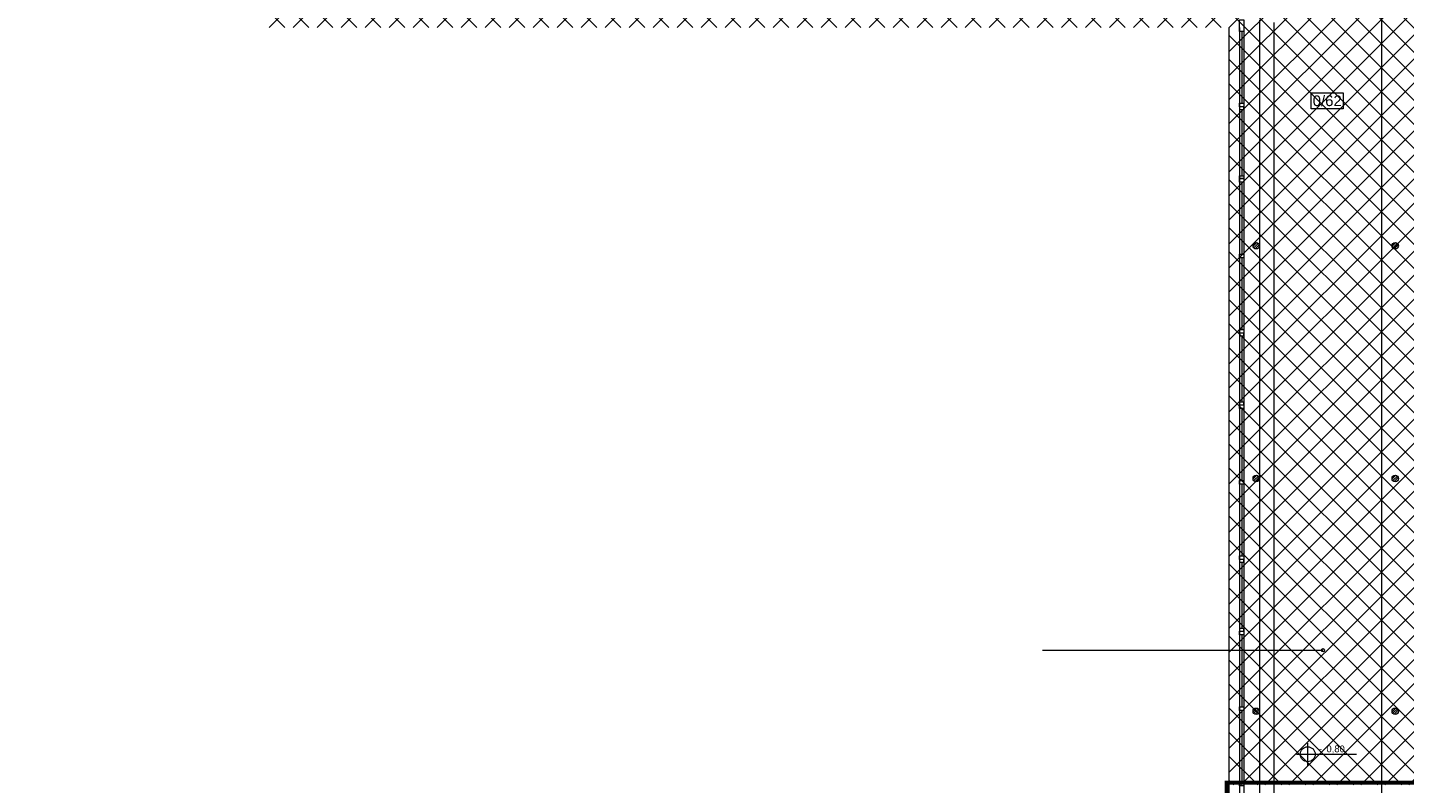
# Model space of a CAD drawing. Header units: millimetres. Extents: x 167773 to 185035, y -114105 to -66770.
# Tile 25 of 114: x 170854 to 173430, y -95698 to -94285. Entities that reach past the tile are written whole.
import ezdxf
from ezdxf.enums import TextEntityAlignment as Align

# ---------------------------------------------------------------- set-up
doc = ezdxf.new("R2010")
doc.units = ezdxf.units.MM
doc.linetypes.add('ACAD_ISO03W100', pattern=[30, 12, -18])
doc.linetypes.add('DASHED', pattern=[0.75, 0.5, -0.25])
doc.layers.get('0').update_dxf_attribs({"lineweight": 9})
doc.layers.add('!zakres', color=7, linetype='ACAD_ISO03W100', lineweight=60, true_color=0x8a14ff)
for name, color, linetype, lineweight in [('a-op_leader', 9, 'Continuous', 9), ('a-op_text', 7, 'Continuous', 9), ('b-okna', 6, 'Continuous', 9), ('b-widokowa', 7, 'Continuous', 9), ('b-ściany', 2, 'Continuous', 9), ('h-hatch', 8, 'Continuous', 9), ('opis text', 7, 'Continuous', 9)]:
    doc.layers.add(name, color=color, linetype=linetype, lineweight=lineweight)
doc.styles.add('PPAB_100', font='arial.ttf', dxfattribs={"height": 18})
doc.styles.add('PPAB_50', font='arial.ttf', dxfattribs={"height": 8})

# ---------------------------------------------------------------- blocks, each defined once
blk = doc.blocks.new('kotapozioma')
for p, q in [((49330.1, 104.4), (49330.1, 134.4)), ((49315.1, 119.4), (49395.1, 119.4))]:
    blk.add_line(p, q)
blk.add_circle((49330.1, 119.4), 10)
at = {"layer": 'opis text', "style": 'PPAB_50'}
for tag, p in [('ZNAK', (49345.1, 119.4)), ('WARTOSC', (49355.1, 119.4))]:
    blk.add_attdef(tag, text='', height=9, dxfattribs=at).set_placement(p, align=Align.BOTTOM_LEFT)

msp = doc.modelspace()

# ---------------------------------------------------------------- hatches: boundary and pattern name
at = {"layer": 'h-hatch'}
h = msp.add_hatch(dxfattribs=at)
h.set_pattern_fill('NET', color=256, scale=10, angle=45, style=0)
h.paths.add_polyline_path([(173101.4, -95700.4), (173459.4, -95700.4), (173459.4, -92763.9), (173457.4, -92763.9), (173457.4, -92319.9), (173187.4, -92319.9), (173187.4, -92304.9), (173133.4, -92304.9), (173133.4, -92301.9), (171357.4, -92301.9), (171357.4, -92304.9), (171303.4, -92304.9), (171303.4, -94284.9), (173101.4, -94284.9)])
h = msp.add_hatch(dxfattribs=at)
h.set_pattern_fill('ANSI31', color=256, style=0)
h.set_pattern_definition([(45, (15004, 1305), (-2.24506403, 2.24506403), [])])
h.paths.add_polyline_path([(173146.4, -94692.9, 1), (173158.4, -94692.9, 1)])
h = msp.add_hatch(dxfattribs=at)
h.set_pattern_fill('ANSI31', color=256, style=0)
h.set_pattern_definition([(45, (15264, 1305), (-2.24506403, 2.24506403), [])])
h.paths.add_polyline_path([(173406.4, -94692.9, 1), (173418.4, -94692.9, 1)])
h = msp.add_hatch(dxfattribs=at)
h.set_pattern_fill('ANSI31', color=256, style=0)
h.set_pattern_definition([(45, (15004, 870), (-2.24506403, 2.24506403), [])])
h.paths.add_polyline_path([(173146.4, -95127.9, 1), (173158.4, -95127.9, 1)])
h = msp.add_hatch(dxfattribs=at)
h.set_pattern_fill('ANSI31', color=256, style=0)
h.set_pattern_definition([(45, (15264, 870), (-2.24506403, 2.24506403), [])])
h.paths.add_polyline_path([(173406.4, -95127.9, 1), (173418.4, -95127.9, 1)])
h = msp.add_hatch(dxfattribs=at)
h.set_pattern_fill('ANSI31', color=256, style=0)
h.set_pattern_definition([(45, (15004, 435), (-2.24506403, 2.24506403), [])])
h.paths.add_polyline_path([(173146.4, -95562.9, 1), (173158.4, -95562.9, 1)])
h = msp.add_hatch(dxfattribs=at)
h.set_pattern_fill('ANSI31', color=256, style=0)
h.set_pattern_definition([(45, (15264, 435), (-2.24506403, 2.24506403), [])])
h.paths.add_polyline_path([(173406.4, -95562.9, 1), (173418.4, -95562.9, 1)])

# ---------------------------------------------------------------- linework, layer by layer
at = {"layer": '!zakres', "linetype": 'DASHED', "ltscale": 60, "const_width": 8, "flags": 128}
msp.add_lwpolyline([(173461.4, -95696.4), (173461.4, -96122.9), (176925.4, -96122.9), (176925.4, -96135.9), (176933.3, -96135.9), (177842.5, -92664.9), (177043.7, -92664.9), (177043.7, -92678.9), (176845.7, -92678.9), (176845.7, -92312.9), (176962.2, -92312.9), (177065.9, -91184.9), (176998.5, -91184.9), (176866.5, -90353.9), (178159.6, -90119.2), (178172.7, -90191.4), (177992.7, -90224.1), (177992.7, -91112.9), (178170.8, -91112.9), (178170.8, -91184.9), (178027.7, -91184.9), (178027.7, -92300.9), (178926.3, -92300.9), (179123, -91184.9), (179078.5, -91184.9), (178946.6, -90354.6), (180247, -90118.6), (180260.2, -90191.4), (180076.7, -90224.7), (180076.7, -91111.9), (180258.9, -91111.9), (180258.9, -91184.9), (180085.7, -91184.9), (180085.7, -92314.9), (181098.7, -92314.9), (181098.7, -93814.9), (181288.7, -93814.9), (181288.7, -93889.9), (181113.7, -93889.9), (181113.7, -94778.3), (181290, -94812), (181276.2, -94884.7), (179973, -94635.8), (180113.6, -93814.9), (180166.1, -93814.9), (180023.3, -92689.9), (179115.7, -92689.9), (179115.7, -93812.9), (179291.3, -93812.9), (179291.3, -93886.9), (179100.7, -93886.9), (179100.7, -94775.5), (179292.7, -94812.1), (179278.9, -94884.7), (178061.4, -94653.3), (178061.4, -94643.1), (178059.4, -94642.7), (178059.4, -96122.9), (179277.4, -96122.9), (179277.4, -96164.9), (179411.4, -96164.9), (179411.4, -97068.9), (179277.4, -97068.9), (179277.4, -97108.9), (178099.4, -97108.9), (178099.4, -97210.9), (178144.3, -97210.9), (178280.1, -98045.8), (178207.1, -98057.7), (178139.1, -97639.9), (177334.4, -97639.9), (177334.4, -97850.9), (175761.4, -97850.9), (175761.4, -98202.9), (175682.4, -98202.9), (175682.4, -97194.9), (175737.4, -97194.9), (175737.4, -97108.9), (170991.9, -97108.9), (170991.9, -97149.9), (170858.4, -97149.9), (170858.4, -96661.4), (170985.4, -96661.4), (170985.4, -96196.9), (170958.4, -96196.9), (170958.4, -96122.9), (171260.4, -96122.9), (171260.4, -96010.9), (171512.4, -96010.9), (171512.4, -96122.9), (173097.4, -96122.9), (173097.4, -95696.4), (173462.4, -95696.4)], dxfattribs=at)
at = {"layer": 'a-op_leader'}
msp.add_lwpolyline([(172752.6, -95448.9), (173277.4, -95448.9)], dxfattribs=at)
msp.add_circle((173277.4, -95448.9), 3, dxfattribs=at)
at = {"layer": 'a-op_text', "ltscale": 0.5}
msp.add_lwpolyline([(173255.2, -94437.1), (173255.2, -94407.1), (173315.2, -94407.1), (173315.2, -94437.1)], close=True, dxfattribs=at)
at = {"layer": 'b-okna'}
for p, q in [((173129.4, -94270.9), (173129.4, -96138.9)), ((173121.4, -94284.9), (173121.4, -96126.9)), ((173125.4, -94292.4), (173125.4, -94426.4)), ((173125.4, -94438.4), (173125.4, -94562.4)), ((173125.4, -94574.4), (173125.4, -94708.4)), ((173125.4, -94715.4), (173125.4, -94849.4)), ((173125.4, -94861.4), (173125.4, -94985.4)), ((173125.4, -94997.4), (173125.4, -95131.4)), ((173125.4, -95138.4), (173125.4, -95272.4)), ((173125.4, -95284.4), (173125.4, -95408.4)), ((173125.4, -95420.4), (173125.4, -95554.4)), ((173125.4, -95561.4), (173125.4, -95695.4))]:
    msp.add_line(p, q, dxfattribs=at)
for points in [[(173129.4, -94270.9), (173129.4, -94292.4), (173121.4, -94292.4), (173121.4, -94270.9)], [(173129.4, -94426.4), (173129.4, -94433.4), (173121.4, -94433.4), (173121.4, -94426.4)], [(173121.4, -94433.4), (173121.4, -94438.4), (173129.4, -94438.4), (173129.4, -94433.4)], [(173129.4, -94562.4), (173129.4, -94567.4), (173121.4, -94567.4), (173121.4, -94562.4)], [(173129.4, -94567.4), (173129.4, -94574.4), (173121.4, -94574.4), (173121.4, -94567.4)], [(173129.4, -94708.4), (173129.4, -94715.4), (173121.4, -94715.4), (173121.4, -94708.4)], [(173129.4, -94849.4), (173129.4, -94856.4), (173121.4, -94856.4), (173121.4, -94849.4)], [(173121.4, -94856.4), (173121.4, -94861.4), (173129.4, -94861.4), (173129.4, -94856.4)], [(173121.4, -94985.4), (173121.4, -94990.4), (173129.4, -94990.4), (173129.4, -94985.4)], [(173129.4, -94990.4), (173129.4, -94997.4), (173121.4, -94997.4), (173121.4, -94990.4)], [(173129.4, -95131.4), (173129.4, -95138.4), (173121.4, -95138.4), (173121.4, -95131.4)], [(173129.4, -95272.4), (173129.4, -95279.4), (173121.4, -95279.4), (173121.4, -95272.4)], [(173121.4, -95279.4), (173121.4, -95284.4), (173129.4, -95284.4), (173129.4, -95279.4)], [(173121.4, -95408.4), (173121.4, -95413.4), (173129.4, -95413.4), (173129.4, -95408.4)], [(173129.4, -95413.4), (173129.4, -95420.4), (173121.4, -95420.4), (173121.4, -95413.4)], [(173129.4, -95554.4), (173129.4, -95561.4), (173121.4, -95561.4), (173121.4, -95554.4)], [(173129.4, -95695.4), (173129.4, -95702.4), (173121.4, -95702.4), (173121.4, -95695.4)]]:
    msp.add_lwpolyline(points, close=True, dxfattribs=at)
at = {"layer": 'b-widokowa'}
for p, q in [((173386.4, -92863.9), (173386.4, -95803.9)), ((173158.4, -94270.9), (173158.4, -96138.9)), ((173185.4, -94275.9), (173185.4, -95803.9)), ((173101.4, -94284.9), (173101.4, -96126.9))]:
    msp.add_line(p, q, dxfattribs=at)
at = {"layer": 'b-ściany'}
for centre in [(173152.4, -94692.9), (173412.4, -94692.9), (173152.4, -95127.9), (173412.4, -95127.9), (173152.4, -95562.9), (173412.4, -95562.9)]:
    msp.add_circle(centre, 6, dxfattribs=at)

# ---------------------------------------------------------------- block references
at = {"layer": 'opis text', "xscale": 1.399999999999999, "yscale": 1.399999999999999, "zscale": 1.399999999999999}
msp.add_blockref('kotapozioma', (104186.6, -95810.5), dxfattribs=at).add_auto_attribs({'WARTOSC': '0,80', 'ZNAK': '-'})

# ---------------------------------------------------------------- texts
at = {"layer": 'a-op_text', "ltscale": 0.5, "insert": (173285.2, -94422.1), "char_height": 20, "width": 60, "attachment_point": 5, "style": 'PPAB_100'}
msp.add_mtext('0/{\\fArial|b0|i0|c238|p34;62}', dxfattribs=at)

doc.saveas('drawing.dxf')
